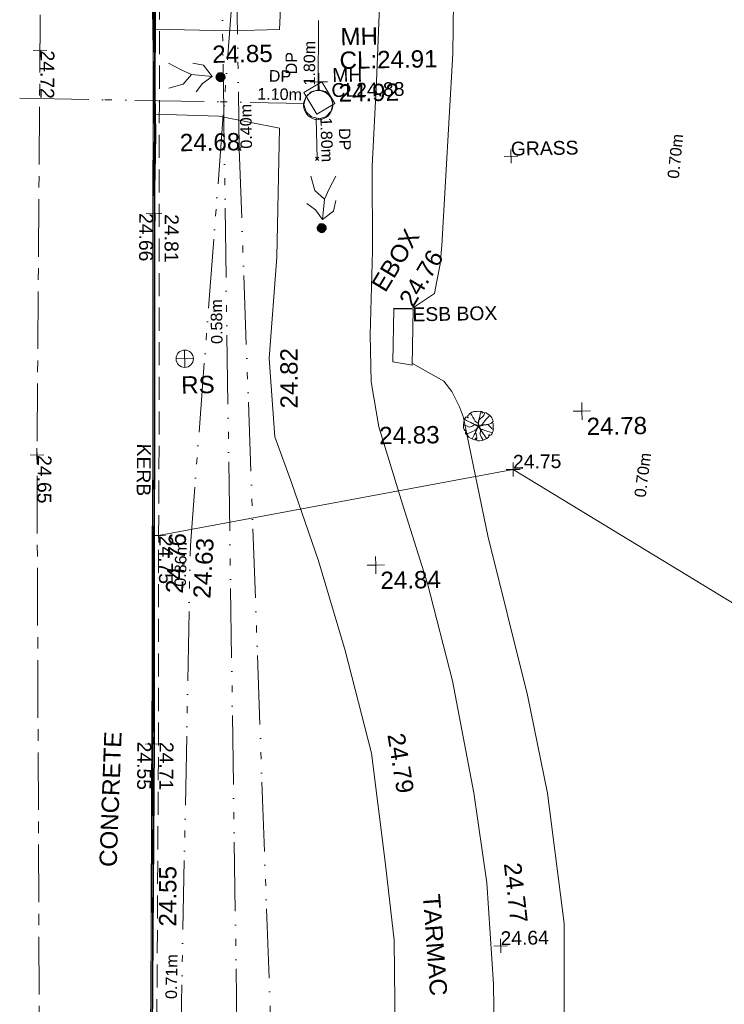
# Model space of a CAD drawing. Header units: millimetres. Extents: x -290717 to 520720, y -88450 to 287762.
# Tile 12 of 256: x -284627 to -269343, y 40935 to 62293. Entities that reach past the tile are written whole.
import ezdxf

# ---------------------------------------------------------------- set-up
doc = ezdxf.new("R2010")
doc.units = ezdxf.units.MM
for name, pattern in [('IMPORT-CENTER _6_', [2000, 1250, -250, 250, -250]), ('IMPORT-DASHED _2_', [750, 500, -250]), ('IMPORT-UG_EIR_QLB2 _2_', [2750, 1500, -300, 0, -300, 150, -300, 0, -200]), ('IMPORT-UG_ELEC_LV_QLB2 _2_', [2700, 1500, -300, 0, -250, 150, -300, 0, -200]), ('IMPORT-UG_ELEC_STREET LIGHTING_QLB2 _2_', [2700, 1500, -300, 0, -250, 150, -300, 0, -200]), ('IMPORT-UG_WATER_QLB2 _2_', [2500, 1500, -300, 0, -50, 150, -300, 0, -200])]:
    doc.linetypes.add(name, pattern=pattern)
for name, color, linetype, lineweight, true_color in [('00_TOPO_ESB_BOX', 240, 'Continuous', 9, 0xff003f), ('00_TOPO_FOOTPATH', 7, 'Continuous', 9, 0xa50000), ('00_TOPO_FURN_SIGN', 7, 'Continuous', 9, 0x666666), ('00_TOPO_KERB_BOTTOM', 1, 'Continuous', 9, 0xff0000), ('00_TOPO_KERB_TOP', 7, 'Continuous', 9, 0xa500a5), ('00_TOPO_LEVEL_SPOT', 7, 'Continuous', 9, 0x666666), ('00_TOPO_SERV_MH', 7, 'Continuous', 9, 0x666666), ('00_UAV_FORM_LINES', 7, 'Continuous', 9, 0x666666), ('12333-PUM-2D-U-0001-C01 - Rev2_REVIT IMPORT_dwg', 7, 'Continuous', 9, 0x767676), ('CONTOURS_MINOR', 7, 'Continuous', 9, 0x00a5a5), ('ESB_BOX', 1, 'Continuous', 9, 0xff0000), ('ESB_BOX_TXT', 1, 'Continuous', 9, 0xff0000), ('KERB_BOTTOM', 7, 'Continuous', 9, 0x0000a5), ('KERB_BOTTOM_LVL', 7, 'Continuous', 9, 0x0000a5), ('KERB_BOTTOM_TXT', 7, 'Continuous', 9, 0x0000a5), ('KERB_TOP', 2, 'Continuous', 9, 0xffff00), ('KERB_TOP_LVL', 2, 'Continuous', 9, 0xffff00), ('MANHOLES', 7, 'Continuous', 9, 0xa50000), ('MANHOLES_LVL', 7, 'Continuous', 9, 0xa50000), ('MANHOLES_TXT', 7, 'Continuous', 9, 0xa50000), ('PUM-EIRCOMM-NOTES', 6, 'Continuous', 9, 0xff00ff), ('PUM-EIRCOMM-QLB2', 6, 'IMPORT-UG_EIR_QLB2 _2_', 9, 0xff00ff), ('PUM-ELECTRIC-LV-QLB2', 1, 'IMPORT-UG_ELEC_LV_QLB2 _2_', 9, 0xff0000), ('PUM-ELECTRIC-SL-QLB2', 7, 'IMPORT-UG_ELEC_STREET LIGHTING_QLB2 _2_', 9, 0xff7f7f), ('PUM-WATER-MH', 5, 'Continuous', 9, 0x0000ff), ('PUM-WATER-QLB2', 5, 'IMPORT-UG_WATER_QLB2 _2_', 9, 0x0000ff), ('ROAD_CROWNLINE', 7, 'IMPORT-CENTER _6_', 9, 0xa500a5), ('ROAD_CROWNLINE_LVL', 7, 'Continuous', 9, 0xa500a5), ('SAPLING', 120, 'Continuous', 9, 0x00ffbf), ('SPOT_HEIGHTS_LVL', 7, 'Continuous', 9, 0x00a500)]:
    doc.layers.add(name, color=color, linetype=linetype, lineweight=lineweight, true_color=true_color)
for name, color, linetype, lineweight in [('00_TOPO_PEDASTRIAN', 7, 'Continuous', 9), ('00_TOPO_SURVEY_TEXT', 7, 'Continuous', 9), ('CHANGE_OF_SURFACE', 7, 'IMPORT-DASHED _2_', 9), ('CHANGE_OF_SURFACE_LVL', 7, 'Continuous', 9), ('GEN-TEXT', 7, 'Continuous', 9), ('Text', 7, 'Continuous', 9), ('TEXT_TXT', 7, 'Continuous', 9)]:
    doc.layers.add(name, color=color, linetype=linetype, lineweight=lineweight)
doc.styles.add('Arial_1', font='arial.ttf', dxfattribs={"height": 250})
doc.styles.add('Arial_3', font='arial.ttf', dxfattribs={"height": 300})
doc.styles.add('Swis721 Lt BT_2', font='swissl.ttf', dxfattribs={"height": 375})

# ---------------------------------------------------------------- blocks, each defined once
blk = doc.blocks.new('12333-PUM-2D-U-0001-C01 - Rev2_REVIT IMPORT_dwg_PEDESTRIAN CROSS-2077064-Site Location Plan Existing')
at = {"layer": '00_TOPO_PEDASTRIAN', "true_color": 0xe2e2e2}
blk.add_hatch(color=254, dxfattribs=at).paths.add_polyline_path([(533624938, 725617927), (533624994, 725617944), (533625044, 725618013), (533625044, 725618050), (533625030, 725618097), (533624971, 725618141), (533624903, 725618146), (533624877, 725618134), (533624827, 725618064), (533624826, 725618028), (533624840, 725617980), (533624900, 725617936), (533624915, 725617933)])
at = {"layer": '00_TOPO_PEDASTRIAN', "color": 253, "true_color": 0xaaaaaa, "flags": 128}
for points in [[(533624955, 725618222), (533625004, 725618667), (533624800, 725618854), (533624715, 725619166)], [(533625004, 725618667), (533625111, 725618888), (533625261, 725619161)], [(533625251, 725618633), (533625199, 725618401), (533624955, 725618222), (533624804, 725618436), (533624623, 725618575)]]:
    blk.add_lwpolyline(points, dxfattribs=at)
blk = doc.blocks.new('12333-PUM-2D-U-0001-C01 - Rev2_REVIT IMPORT_dwg_PEDESTRIAN CROSS-2077065-Site Location Plan Existing')
at = {"layer": '00_TOPO_PEDASTRIAN', "true_color": 0xe2e2e2}
blk.add_hatch(color=254, dxfattribs=at).paths.add_polyline_path([(533622801, 725621239), (533622856, 725621255), (533622906, 725621324), (533622907, 725621361), (533622893, 725621408), (533622833, 725621452), (533622766, 725621457), (533622739, 725621445), (533622700, 725621403), (533622686, 725621347), (533622703, 725621292), (533622762, 725621248), (533622778, 725621244)])
at = {"layer": '00_TOPO_PEDASTRIAN', "color": 253, "true_color": 0xaaaaaa, "flags": 128}
for points in [[(533622170, 725621418), (533621948, 725621526), (533621675, 725621676)], [(533622203, 725621665), (533622435, 725621613), (533622615, 725621370), (533622401, 725621219), (533622261, 725621038)], [(533622615, 725621370), (533622170, 725621418), (533621983, 725621215), (533621670, 725621130)]]:
    blk.add_lwpolyline(points, dxfattribs=at)
blk = doc.blocks.new('12333-PUM-2D-U-0001-C01 - Rev2_REVIT IMPORT_dwg_MSL_RoadSign_SYM-2077193-Site Location Plan Existing')
at = {"layer": '00_TOPO_FURN_SIGN', "color": 254, "true_color": 0xcccccc}
for p, q in [((-500, 0), (500, 0)), ((0, -500), (0, 500))]:
    blk.add_line(p, q, dxfattribs=at)
blk.add_circle((0, 0), 500, dxfattribs=at)
blk = doc.blocks.new('12333-PUM-2D-U-0001-C01 - Rev2_REVIT IMPORT_dwg_MM-2077200-Site Location Plan Existing')
at = {"layer": '00_TOPO_LEVEL_SPOT', "color": 254, "true_color": 0xcccccc, "flags": 128}
for points in [[(0, -500), (0, 0), (-500, 0)], [(500, 0), (0, 0), (0, 500)]]:
    blk.add_lwpolyline(points, dxfattribs=at)
blk = doc.blocks.new('12333-PUM-2D-U-0001-C01 - Rev2_REVIT IMPORT_dwg_MGS62954_T2_Galway_ITM_3d_Rev1-2077680-Site Location Plan Existing')
at = {"layer": '00_TOPO_ESB_BOX', "color": 254, "true_color": 0xcccccc}
for p, q in [((533626428, 725615110), (533626466, 725616253)), ((533626466, 725616253), (533626886, 725616253)), ((533626886, 725616253), (533626847, 725615033)), ((533626428, 725615110), (533626847, 725615033))]:
    blk.add_line(p, q, dxfattribs=at)
at = {"layer": '00_TOPO_FOOTPATH', "color": 254, "true_color": 0xcccccc, "flags": 128}
for points in [[(533621379, 725622416), (533623019, 725622351), (533624096, 725622359), (533624215, 725624171), (533624307, 725625991), (533624433, 725628087), (533624487, 725630543), (533624603, 725632616), (533624807, 725634327), (533624997, 725634972), (533625652, 725636314), (533626006, 725636753), (533626436, 725637110), (533627286, 725637750), (533627849, 725638117), (533628674, 725638531), (533629668, 725638690), (533631126, 725638672), (533633192, 725638798)], [(533628368, 725599017), (533628374, 725601577), (533628266, 725603776), (533628023, 725605734), (533627600, 725608167), (533627092, 725610293), (533626553, 725612113), (533626102, 725613708), (533625952, 725614685), (533625942, 725615707), (533626029, 725617527), (533626053, 725619360), (533626177, 725621194), (533626290, 725623196)], [(533625972, 725566754), (533626000, 725570509), (533626032, 725574455), (533625915, 725578858), (533625967, 725583181), (533626026, 725586562), (533626096, 725590703), (533626167, 725594471), (533626213, 725598557), (533626234, 725602570), (533626070, 725604271), (533625815, 725606633), (533625284, 725608871), (533624736, 725610820), (533624193, 725612509), (533623842, 725613531), (533623744, 725615231), (533623948, 725617424), (533624058, 725620224), (533622749, 725620502), (533621375, 725620572)]]:
    blk.add_lwpolyline(points, dxfattribs=at)
at = {"layer": '00_TOPO_KERB_BOTTOM', "color": 254, "true_color": 0xcccccc, "flags": 128}
blk.add_lwpolyline([(533620906, 725599724), (533620971, 725602845), (533621031, 725605803), (533621091, 725608528), (533621137, 725611143), (533621185, 725613145), (533621244, 725616038), (533621288, 725618604), (533621342, 725620160), (533621343, 725620576), (533621350, 725623786)], dxfattribs=at)
at = {"layer": '00_TOPO_KERB_TOP', "color": 254, "true_color": 0xcccccc, "flags": 128}
blk.add_lwpolyline([(533620938, 725599724), (533621002, 725602845), (533621062, 725605803), (533621123, 725608528), (533621168, 725611143), (533621216, 725613144), (533621275, 725616038), (533621320, 725618604), (533621357, 725619672), (533621374, 725620160), (533621375, 725620572), (533621379, 725622416), (533621380, 725623262)], dxfattribs=at)
at = {"layer": '00_TOPO_SERV_MH', "color": 254, "true_color": 0xcccccc}
blk.add_circle((533624906, 725620707), 316, dxfattribs=at)
at = {"layer": '00_UAV_FORM_LINES', "color": 254, "true_color": 0xcccccc, "flags": 128}
for points in [[(533626877, 725616264), (533627354, 725616578), (533627410, 725616847), (533627488, 725617209), (533627534, 725617614), (533627846, 725621777), (533627995, 725626842), (533627994, 725629901)], [(533629793, 725595263), (533629885, 725600306), (533629929, 725602862), (533629619, 725605695), (533629224, 725607833), (533628418, 725611299), (533628009, 725613477), (533627940, 725613878), (533627857, 725614110), (533627693, 725614447), (533627523, 725614671), (533626855, 725615064)]]:
    blk.add_lwpolyline(points, dxfattribs=at)
for name in ['12333-PUM-2D-U-0001-C01 - Rev2_REVIT IMPORT_dwg_PEDESTRIAN CROSS-2077065-Site Location Plan Existing', '12333-PUM-2D-U-0001-C01 - Rev2_REVIT IMPORT_dwg_PEDESTRIAN CROSS-2077064-Site Location Plan Existing']:
    blk.add_blockref(name, (0, 0))
at = {"xscale": 0.375, "yscale": 0.375, "zscale": 0.375}
for name, p in [('12333-PUM-2D-U-0001-C01 - Rev2_REVIT IMPORT_dwg_MM-2077200-Site Location Plan Existing', (533624930, 725621210)), ('12333-PUM-2D-U-0001-C01 - Rev2_REVIT IMPORT_dwg_MSL_RoadSign_SYM-2077193-Site Location Plan Existing', (533621915, 725615257)), ('12333-PUM-2D-U-0001-C01 - Rev2_REVIT IMPORT_dwg_MM-2077200-Site Location Plan Existing', (533630510, 725613970)), ('12333-PUM-2D-U-0001-C01 - Rev2_REVIT IMPORT_dwg_MM-2077200-Site Location Plan Existing', (533625980, 725610710))]:
    blk.add_blockref(name, p, dxfattribs=at)
at = {"layer": '00_TOPO_ESB_BOX', "color": 251, "true_color": 0x666666, "char_height": 375, "attachment_point": 1, "rotation": 57.7269, "line_spacing_factor": 1.005062, "style": 'Swis721 Lt BT_2'}
for s, insert, width in [('EBOX', (533625973, 725616799), 1619.37), ('24.76', (533626564, 725616462), 1495.9)]:
    blk.add_mtext(s, dxfattribs=dict(at, insert=insert, width=width))
at = {"layer": '00_TOPO_FOOTPATH', "color": 251, "true_color": 0x666666, "char_height": 375, "width": 1495.9, "attachment_point": 1, "line_spacing_factor": 1.005062, "style": 'Swis721 Lt BT_2'}
for s, insert in [('24.85', (533622627, 725622037)), ('24.83', (533626102, 725613703))]:
    blk.add_mtext(s, dxfattribs=dict(at, insert=insert))
for s, insert, rotation in [('24.82', (533623971, 725614141), 89.1314), ('24.79', (533626538, 725607079), 278.3227), ('24.77', (533629017, 725604221), 275.4957)]:
    blk.add_mtext(s, dxfattribs=dict(at, insert=insert, rotation=rotation))
at = {"layer": '00_TOPO_FURN_SIGN', "insert": (533621827, 725614877), "char_height": 375, "width": 783.57, "attachment_point": 1, "line_spacing_factor": 1.005062, "style": 'Swis721 Lt BT_2'}
blk.add_mtext('RS', dxfattribs=at)
at = {"layer": '00_TOPO_KERB_BOTTOM', "color": 251, "true_color": 0x666666, "insert": (533621890, 725620133), "char_height": 375, "width": 1495.9, "attachment_point": 1, "line_spacing_factor": 1.005062, "style": 'Swis721 Lt BT_2'}
blk.add_mtext('24.68', dxfattribs=at)
at = {"layer": '00_TOPO_KERB_BOTTOM', "color": 251, "true_color": 0x666666, "char_height": 375, "width": 1495.9, "attachment_point": 1, "line_spacing_factor": 1.005062, "style": 'Swis721 Lt BT_2'}
for s, insert, rotation in [('24.63', (533622005, 725610068), 85.7082), ('24.55', (533621141, 725602953), 88.8976)]:
    blk.add_mtext(s, dxfattribs=dict(at, insert=insert, rotation=rotation))
at = {"layer": '00_TOPO_KERB_TOP', "color": 251, "true_color": 0x666666, "insert": (533621411, 725610188), "char_height": 375, "width": 1495.9, "attachment_point": 1, "rotation": 85.7082, "line_spacing_factor": 1.005062, "style": 'Swis721 Lt BT_2'}
blk.add_mtext('24.76', dxfattribs=at)
at = {"layer": '00_TOPO_LEVEL_SPOT', "char_height": 375, "width": 1495.9, "attachment_point": 1, "line_spacing_factor": 1.005062, "style": 'Swis721 Lt BT_2'}
for s, insert in [('24.92', (533625351, 725621148)), ('24.78', (533630605, 725613823)), ('24.84', (533626075, 725610563))]:
    blk.add_mtext(s, dxfattribs=dict(at, insert=insert))
at = {"layer": '00_TOPO_SERV_MH', "char_height": 375, "attachment_point": 1, "line_spacing_factor": 1.005062, "style": 'Swis721 Lt BT_2'}
for s, insert, width in [('MH', (533625413, 725622372), 949.78), ('CL:24.91', (533625385, 725621858), 2440.93)]:
    blk.add_mtext(s, dxfattribs=dict(at, insert=insert, width=width))
at = {"layer": '00_TOPO_SURVEY_TEXT', "color": 251, "true_color": 0x666666, "char_height": 375, "attachment_point": 1, "line_spacing_factor": 1.005062, "style": 'Swis721 Lt BT_2'}
for s, insert, width, rotation in [('CONCRETE', (533619870, 725604274), 3286.24, 86.8531), ('TARMAC', (533627248, 725603562), 2450.43, 273.2092)]:
    blk.add_mtext(s, dxfattribs=dict(at, insert=insert, width=width, rotation=rotation))
blk = doc.blocks.new('12333-PUM-2D-U-0001-C01 - Rev2_REVIT IMPORT_dwg_SAPLING-2077789-Site Location Plan Existing')
at = {"layer": 'SAPLING', "color": 254, "true_color": 0xeaeaea, "flags": 128}
blk.add_lwpolyline([(-224, 233), (-205, 245), (-187, 266), (-161, 288), (-141, 304), (-126, 305), (-98, 315), (-57, 319), (-20, 318), (6, 319), (42, 315), (83, 313), (82, 297), (82, 276), (101, 288), (116, 295), (174, 283), (242, 230), (278, 193), (290, 174), (304, 144), (310, 119), (318, 96), (308, 85), (285, 71), (314, 66), (319, 51), (320, 34), (321, -19), (321, -44), (322, -58), (318, -87), (317, -88), (315, -116), (305, -145), (293, -164), (270, -199), (257, -205), (243, -206), (226, -198), (219, -196), (224, -237), (178, -270), (130, -296), (93, -307), (71, -313), (19, -319), (-18, -318), (-32, -316), (-49, -307), (-60, -296), (-61, -287), (-54, -269), (-62, -259), (-66, -259), (-71, -273), (-84, -295), (-95, -300), (-161, -268), (-214, -235), (-227, -214), (-256, -185), (-273, -169), (-281, -158), (-286, -141), (-285, -125), (-277, -110), (-266, -95), (-296, -94), (-309, -68), (-317, -55), (-325, -36), (-325, 12), (-322, 19), (-323, 24), (-325, 45), (-320, 73), (-315, 104), (-309, 132), (-295, 172), (-280, 191), (-269, 200), (-267, 201), (-257, 200), (-232, 187), (-228, 185), (-224, 190), (-226, 205)], close=True, dxfattribs=at)
for points in [[(-166, 284), (-141, 239), (-116, 194), (-94, 150), (-73, 104), (-34, 76), (-8, 68), (0, 54), (-1, 32), (-6, 5), (-10, -21), (-26, -46), (-46, -79), (-64, -125), (-67, -149), (-53, -170), (-50, -208), (-39, -250), (-40, -281), (-47, -299), (-49, -307)], [(-141, -278), (-119, -231), (-99, -191), (-77, -151), (-54, -108), (-30, -56), (-16, -32), (-3, -10), (-5, 32), (-2, 70), (4, 113), (16, 154), (31, 203), (43, 259), (53, 291), (57, 315)], [(141, 291), (122, 230), (88, 200), (45, 165), (9, 128), (6, 108), (1, 69), (4, 19), (9, -1), (27, -1), (63, 17), (86, 42), (110, 77), (150, 118), (180, 152), (219, 199), (245, 226)], [(-324, 31), (-309, 22), (-261, 7), (-206, -19), (-150, -8), (-102, 21), (-73, 29), (-35, 8), (-17, 5), (13, 1), (37, 5), (73, 23)], [(93, -307), (57, -237), (34, -187), (35, -146), (43, -115), (41, -75), (33, -48), (18, -30), (-6, -6), (-29, 5), (-61, 27), (-94, 41), (-128, 58), (-164, 77), (-228, 106), (-260, 124), (-302, 152)], [(-141, 64), (-110, 49), (-101, 44), (-87, 37), (-62, 29), (-46, 19), (-36, 10), (-22, 6), (-1, 4), (-3, -1), (-3, -9), (-19, 1), (-29, 5), (-44, 14), (-64, 26), (-74, 31), (-78, 29), (-97, 23), (-116, 15), (-124, 6), (-137, 0), (-152, -9), (-156, -9)], [(-145, 67), (-125, 56), (-92, 40), (-55, 25), (-29, 8)], [(-75, 109), (-57, 95), (-38, 82), (-16, 72), (-3, 63), (-1, 43), (-2, 29), (1, 17), (-3, 3), (3, -8), (14, -23), (23, -42), (33, -54), (45, -78), (54, -95), (67, -114), (89, -147)], [(-65, -125), (-58, -111), (-50, -101), (-44, -90), (-36, -73), (-29, -56), (-17, -38), (-6, -22), (-2, -12), (1, 0)], [(9, 131), (5, 117), (8, 105), (3, 84), (1, 71), (-1, 54), (-3, 38), (5, 26), (5, 14), (6, 6), (8, 1)], [(311, 66), (223, 37), (175, 28), (119, 21), (87, 15), (30, 6), (0, 0), (11, -30), (36, -58), (58, -71), (94, -79), (133, -97), (167, -110), (201, -119), (232, -127), (261, -136), (302, -150)], [(32, -147), (40, -130), (43, -115), (40, -101), (43, -82), (38, -68), (27, -46), (12, -30), (8, -17), (0, -8), (1, 1), (0, 12), (1, 24)], [(5, -3), (28, 1), (56, 6), (80, 12), (108, 23), (130, 23)], [(6, -1), (29, 1), (45, 5), (52, 8), (63, 11), (84, 13), (106, 18), (129, 23), (147, 27), (164, 26), (189, 31), (196, 32)], [(319, -80), (278, -48), (237, -5), (206, 27), (200, 32)], [(-259, -182), (-236, -158), (-200, -145), (-150, -124), (-53, -79), (-25, -43), (-3, -16)], [(-82, -91), (-63, -85), (-52, -80), (-43, -67), (-34, -57), (-26, -45), (-15, -30), (-8, -23), (-8, -11), (-6, -3)], [(-81, -91), (-66, -84), (-55, -82), (-47, -73), (-34, -56), (-18, -29), (-4, -16)], [(-64, -121), (-51, -97), (-40, -75), (-29, -49), (-16, -29), (-4, -16)], [(104, -84), (86, -77), (66, -73), (50, -66), (36, -58), (29, -45), (23, -36), (18, -27), (11, -15), (1, -5)], [(169, -277), (133, -215), (93, -154), (54, -99), (30, -51), (5, -18)], [(87, -77), (69, -73), (50, -69), (36, -55)], [(84, -143), (70, -119), (59, -104), (44, -80), (38, -69)]]:
    blk.add_lwpolyline(points, dxfattribs=at)
blk = doc.blocks.new('12333-PUM-2D-U-0001-C01 - Rev2_REVIT IMPORT_dwg_SPOT-2077713-Site Location Plan Existing')
at = {"layer": 'Text', "color": 253, "true_color": 0xaaaaaa}
for p, q in [((-500, 0), (500, 0)), ((0, 500), (0, -500))]:
    blk.add_line(p, q, dxfattribs=at)
blk = doc.blocks.new('12333-PUM-2D-U-0001-C01 - Rev2_REVIT IMPORT_dwg_SPOT-2077769-Site Location Plan Existing')
at = {"layer": 'CHANGE_OF_SURFACE_LVL', "color": 253, "true_color": 0xaaaaaa}
for p, q in [((-500, 0), (500, 0)), ((0, 500), (0, -500))]:
    blk.add_line(p, q, dxfattribs=at)
blk = doc.blocks.new('12333-PUM-2D-U-0001-C01 - Rev2_REVIT IMPORT_dwg_SPOT-2077770-Site Location Plan Existing')
at = {"layer": 'KERB_BOTTOM_LVL', "color": 9, "true_color": 0xaaaae1}
for p, q in [((-500, 0), (500, 0)), ((0, 500), (0, -500))]:
    blk.add_line(p, q, dxfattribs=at)
blk = doc.blocks.new('12333-PUM-2D-U-0001-C01 - Rev2_REVIT IMPORT_dwg_SPOT-2077810-Site Location Plan Existing')
at = {"layer": 'KERB_TOP_LVL', "color": 51, "true_color": 0xffffaa}
for p, q in [((-500, 0), (500, 0)), ((0, 500), (0, -500))]:
    blk.add_line(p, q, dxfattribs=at)
blk = doc.blocks.new('12333-PUM-2D-U-0001-C01 - Rev2_REVIT IMPORT_dwg_SPOT-2077774-Site Location Plan Existing')
at = {"layer": 'ROAD_CROWNLINE_LVL', "color": 254, "true_color": 0xe1aae1}
for p, q in [((-500, 0), (500, 0)), ((0, 500), (0, -500))]:
    blk.add_line(p, q, dxfattribs=at)
blk = doc.blocks.new('12333-PUM-2D-U-0001-C01 - Rev2_REVIT IMPORT_dwg_SPOT-2077775-Site Location Plan Existing')
at = {"layer": 'SPOT_HEIGHTS_LVL', "color": 9, "true_color": 0xaae1aa}
for p, q in [((-500, 0), (500, 0)), ((0, 500), (0, -500))]:
    blk.add_line(p, q, dxfattribs=at)
blk = doc.blocks.new('12333-PUM-2D-U-0001-C01 - Rev2_REVIT IMPORT_dwg-1620468-Site Location Plan Existing')
at = {"layer": 'CHANGE_OF_SURFACE', "color": 253, "true_color": 0xaaaaaa, "flags": 128}
blk.add_lwpolyline([(-12365, 23333), (-12718, 23246), (-13821, 22841), (-14585, 22528), (-15273, 22099), (-15588, 21888), (-16094, 21526), (-16548, 21125), (-16828, 20832), (-17223, 20377), (-17703, 19799), (-18115, 19252), (-18393, 18803), (-18657, 18378), (-18856, 17964), (-18992, 17581), (-19234, 16931), (-19391, 16393), (-19477, 13114), (-19509, 10658), (-19572, 7233), (-19668, 2556), (-19754, -2421), (-19799, -4424), (-19880, -8942), (-20028, -15211), (-20088, -19304), (-20205, -23209), (-20272, -27729), (-20339, -30765)], dxfattribs=at)
at = {"layer": 'CONTOURS_MINOR', "color": 254, "true_color": 0xaae1e1, "flags": 128}
blk.add_lwpolyline([(-2355, -9273), (-12082, -3121), (-19802, -4421), (-19892, -4421), (-19852, -2421), (-19842, -1798), (-19837, -1487), (-19832, -1176), (-19827, -865), (-19822, -553), (-19768, 2559), (-19748, 3729), (-19738, 4314), (-19727, 4899), (-19717, 5484), (-19707, 6069), (-19686, 7239)], dxfattribs=at)
at = {"layer": 'ESB_BOX', "color": 21, "true_color": 0xffaaaa}
for p, q in [((-14613, 418), (-14615, 335)), ((-14223, 409), (-14613, 418))]:
    blk.add_line(p, q, dxfattribs=at)
at = {"layer": 'GEN-TEXT', "color": 253, "true_color": 0xaaaaaa}
for p, q in [((-17932, 3898), (-17861, 3969)), ((-17861, 3898), (-17932, 3969)), ((-16251, 3651), (-16180, 3722)), ((-16180, 3651), (-16251, 3722))]:
    blk.add_line(p, q, dxfattribs=at)
at = {"layer": 'KERB_BOTTOM', "color": 9, "true_color": 0xaaaae1, "flags": 128}
blk.add_lwpolyline([(-19705, 7236), (-19800, 2559), (-19886, -2418), (-19932, -4421), (-20012, -8939), (-20160, -15208)], dxfattribs=at)
at = {"layer": 'KERB_TOP', "color": 51, "true_color": 0xffffaa, "flags": 128}
blk.add_lwpolyline([(-19662, 7235), (-19757, 2558), (-19843, -2419), (-19889, -4422), (-19970, -8940), (-20118, -15209)], dxfattribs=at)
at = {"layer": 'MANHOLES', "color": 9, "true_color": 0xe1aaaa, "flags": 128}
blk.add_lwpolyline([(-16482, 5131), (-16210, 4656), (-15815, 4882), (-16086, 5358)], close=True, dxfattribs=at)
at = {"layer": 'PUM-EIRCOMM-QLB2', "color": 211, "true_color": 0xffaaff}
for p, q in [((-18223, 5580), (-18223, 5401)), ((-17903, 3937), (-17353, -25947))]:
    blk.add_line(p, q, dxfattribs=at)
at = {"layer": 'PUM-EIRCOMM-QLB2', "color": 211, "true_color": 0xffaaff, "flags": 128}
for points in [[(-17560, 52519), (-18038, 41213), (-18182, 33642), (-18227, 18929), (-18214, 8543), (-18223, 5588)], [(-17226, 49152), (-17716, 40103), (-18047, 33068), (-17865, 22114), (-17886, 12427), (-17903, 3937)], [(-18223, 5401), (-18240, 196), (-18297, -18879), (-18538, -26231)]]:
    blk.add_lwpolyline(points, dxfattribs=at)
at = {"layer": 'PUM-ELECTRIC-SL-QLB2', "color": 254, "true_color": 0xffd4d4, "flags": 128}
blk.add_lwpolyline([(-17730, 10052), (-19114, -4650), (-19479, -14568), (-19753, -23123), (-20002, -26703), (-20958, -26824), (-23202, -26734)], dxfattribs=at)
at = {"layer": 'PUM-WATER-MH', "color": 161, "true_color": 0xaaaaff, "flags": 128}
blk.add_lwpolyline([(-15854, 4871), (-15896, 5028), (-16011, 5144), (-16160, 5184), (-16168, 5186), (-16325, 5144), (-16441, 5028), (-16483, 4871), (-16441, 4714), (-16325, 4599), (-16176, 4559), (-16168, 4557), (-16011, 4599), (-15896, 4714)], close=True, dxfattribs=at)
at = {"layer": 'PUM-WATER-QLB2', "color": 161, "true_color": 0xaaaaff}
for p, q in [((-16168, 5186), (-15628, 33393)), ((-22646, 5114), (-16476, 4896)), ((-16227, 4572), (-16216, 3687))]:
    blk.add_line(p, q, dxfattribs=at)
at = {"layer": 'ROAD_CROWNLINE', "color": 254, "true_color": 0xe1aae1, "flags": 128}
blk.add_lwpolyline([(-23709, -62312), (-23449, -52305), (-23072, -41414), (-22956, -35332), (-22927, -26758), (-22580, -15404), (-22406, -2631), (-21972, 14921), (-21450, 28940), (-21392, 35428), (-21289, 38830), (-21266, 39634), (-21074, 49244)], dxfattribs=at)
for name, p in [('12333-PUM-2D-U-0001-C01 - Rev2_REVIT IMPORT_dwg_MGS62954_T2_Galway_ITM_3d_Rev1-2077680-Site Location Plan Existing', (-533641080, -725615854)), ('12333-PUM-2D-U-0001-C01 - Rev2_REVIT IMPORT_dwg_SAPLING-2077789-Site Location Plan Existing', (-12820, -2168))]:
    blk.add_blockref(name, p)
at = {"xscale": 0.3, "yscale": 0.3, "zscale": 0.3}
for name, p in [('12333-PUM-2D-U-0001-C01 - Rev2_REVIT IMPORT_dwg_SPOT-2077774-Site Location Plan Existing', (-22189, 6145)), ('12333-PUM-2D-U-0001-C01 - Rev2_REVIT IMPORT_dwg_SPOT-2077713-Site Location Plan Existing', (-12014, 3669)), ('12333-PUM-2D-U-0001-C01 - Rev2_REVIT IMPORT_dwg_SPOT-2077770-Site Location Plan Existing', (-19800, 2559)), ('12333-PUM-2D-U-0001-C01 - Rev2_REVIT IMPORT_dwg_SPOT-2077810-Site Location Plan Existing', (-19757, 2558)), ('12333-PUM-2D-U-0001-C01 - Rev2_REVIT IMPORT_dwg_SPOT-2077774-Site Location Plan Existing', (-22406, -2631)), ('12333-PUM-2D-U-0001-C01 - Rev2_REVIT IMPORT_dwg_SPOT-2077775-Site Location Plan Existing', (-12085, -3124)), ('12333-PUM-2D-U-0001-C01 - Rev2_REVIT IMPORT_dwg_SPOT-2077769-Site Location Plan Existing', (-19799, -4424)), ('12333-PUM-2D-U-0001-C01 - Rev2_REVIT IMPORT_dwg_SPOT-2077770-Site Location Plan Existing', (-20012, -8939)), ('12333-PUM-2D-U-0001-C01 - Rev2_REVIT IMPORT_dwg_SPOT-2077810-Site Location Plan Existing', (-19970, -8940)), ('12333-PUM-2D-U-0001-C01 - Rev2_REVIT IMPORT_dwg_SPOT-2077775-Site Location Plan Existing', (-12536, -13451))]:
    blk.add_blockref(name, p, dxfattribs=at)
at = {"layer": 'CHANGE_OF_SURFACE_LVL', "insert": (-19484, -4432), "char_height": 300, "width": 1256.11, "attachment_point": 1, "rotation": 268.5821, "line_spacing_factor": 0.941778, "style": 'Arial_3'}
blk.add_mtext('24.75', dxfattribs=at)
at = {"layer": 'ESB_BOX_TXT', "insert": (-14210, 427), "char_height": 300, "width": 2200.03, "attachment_point": 1, "line_spacing_factor": 0.941778, "style": 'Arial_3'}
blk.add_mtext('ESB BOX', dxfattribs=at)
at = {"layer": 'KERB_BOTTOM_LVL', "char_height": 300, "width": 1256.11, "attachment_point": 1, "rotation": 268.5821, "line_spacing_factor": 0.941778, "style": 'Arial_3'}
for s, insert in [('24.66', (-19794, 2573)), ('24.55', (-20035, -8890))]:
    blk.add_mtext(s, dxfattribs=dict(at, insert=insert))
at = {"layer": 'KERB_BOTTOM_TXT', "insert": (-19931, -2426), "char_height": 300, "width": 1362.62, "attachment_point": 1, "rotation": 268.5821, "line_spacing_factor": 0.941778, "style": 'Arial_3'}
blk.add_mtext('KERB', dxfattribs=at)
at = {"layer": 'KERB_TOP_LVL', "char_height": 300, "width": 1256.11, "attachment_point": 1, "rotation": 268.5821, "line_spacing_factor": 0.941778, "style": 'Arial_3'}
for s, insert in [('24.81', (-19242, 2539)), ('24.71', (-19554, -8905))]:
    blk.add_mtext(s, dxfattribs=dict(at, insert=insert))
at = {"layer": 'MANHOLES_LVL', "insert": (-15882, 5322), "char_height": 300, "width": 1895.19, "attachment_point": 1, "line_spacing_factor": 0.941778, "style": 'Arial_3'}
blk.add_mtext('CL24.88', dxfattribs=at)
at = {"layer": 'MANHOLES_TXT', "insert": (-15858, 5648), "char_height": 300, "width": 774.97, "attachment_point": 1, "line_spacing_factor": 0.941778, "style": 'Arial_3'}
blk.add_mtext('MH', dxfattribs=at)
at = {"layer": 'PUM-EIRCOMM-NOTES', "char_height": 250, "width": 1160.03, "attachment_point": 2, "line_spacing_factor": 0.941778, "style": 'Arial_1'}
for s, insert, rotation in [('0.40m', (-17875, 4421), 89.8853), ('0.58m', (-18587, 197), 89.8288)]:
    blk.add_mtext(s, dxfattribs=dict(at, insert=insert, rotation=rotation))
at = {"layer": 'PUM-ELECTRIC-LV-QLB2', "char_height": 250, "width": 1160.03, "attachment_point": 2, "line_spacing_factor": 0.941778, "style": 'Arial_1'}
for insert, rotation in [((-8573, 3623), 83.2447), ((-9402, -3275), 81.7995)]:
    blk.add_mtext('0.70m', dxfattribs=dict(at, insert=insert, rotation=rotation))
at = {"layer": 'PUM-ELECTRIC-SL-QLB2', "char_height": 250, "width": 1160.03, "attachment_point": 2, "line_spacing_factor": 0.941778, "style": 'Arial_1'}
for s, insert, rotation in [('0.86m', (-19458, -5050), 87.8924), ('0.71m', (-19812, -13989), 88.1656)]:
    blk.add_mtext(s, dxfattribs=dict(at, insert=insert, rotation=rotation))
at = {"layer": 'PUM-WATER-QLB2', "char_height": 250, "width": 1160.03, "attachment_point": 2, "line_spacing_factor": 0.941778, "style": 'Arial_1'}
for s, insert, rotation in [('DP\\P1.80m', (-16867, 5775), 88.9046), ('DP\\P1.10m', (-16988, 5623), 357.9741), ('DP\\P1.80m', (-15484, 4105), 270.7409)]:
    blk.add_mtext(s, dxfattribs=dict(at, insert=insert, rotation=rotation))
at = {"layer": 'ROAD_CROWNLINE_LVL', "char_height": 300, "width": 1256.11, "attachment_point": 1, "rotation": 268.5821, "line_spacing_factor": 0.941778, "style": 'Arial_3'}
for s, insert in [('24.72', (-21874, 6137)), ('24.65', (-22091, -2639))]:
    blk.add_mtext(s, dxfattribs=dict(at, insert=insert))
at = {"layer": 'SPOT_HEIGHTS_LVL', "char_height": 300, "width": 1256.11, "attachment_point": 1, "line_spacing_factor": 0.941778, "style": 'Arial_3'}
for s, insert in [('24.75', (-12085, -2809)), ('24.64', (-12536, -13136))]:
    blk.add_mtext(s, dxfattribs=dict(at, insert=insert))
at = {"layer": 'TEXT_TXT', "insert": (-12014, 3984), "char_height": 300, "width": 1751.95, "attachment_point": 1, "line_spacing_factor": 0.941778, "style": 'Arial_3'}
blk.add_mtext('GRASS', dxfattribs=at)

msp = doc.modelspace()

# ---------------------------------------------------------------- block references
at = {"layer": '12333-PUM-2D-U-0001-C01 - Rev2_REVIT IMPORT_dwg', "color": 254, "linetype": 'IMPORT-UG_ELEC_STREET LIGHTING_QLB2 _2_', "true_color": 0xffd4d4, "rotation": 0.9999999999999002}
msp.add_blockref('12333-PUM-2D-U-0001-C01 - Rev2_REVIT IMPORT_dwg-1620468-Site Location Plan Existing', (-261895, 55870), dxfattribs=at)

doc.saveas('drawing.dxf')
